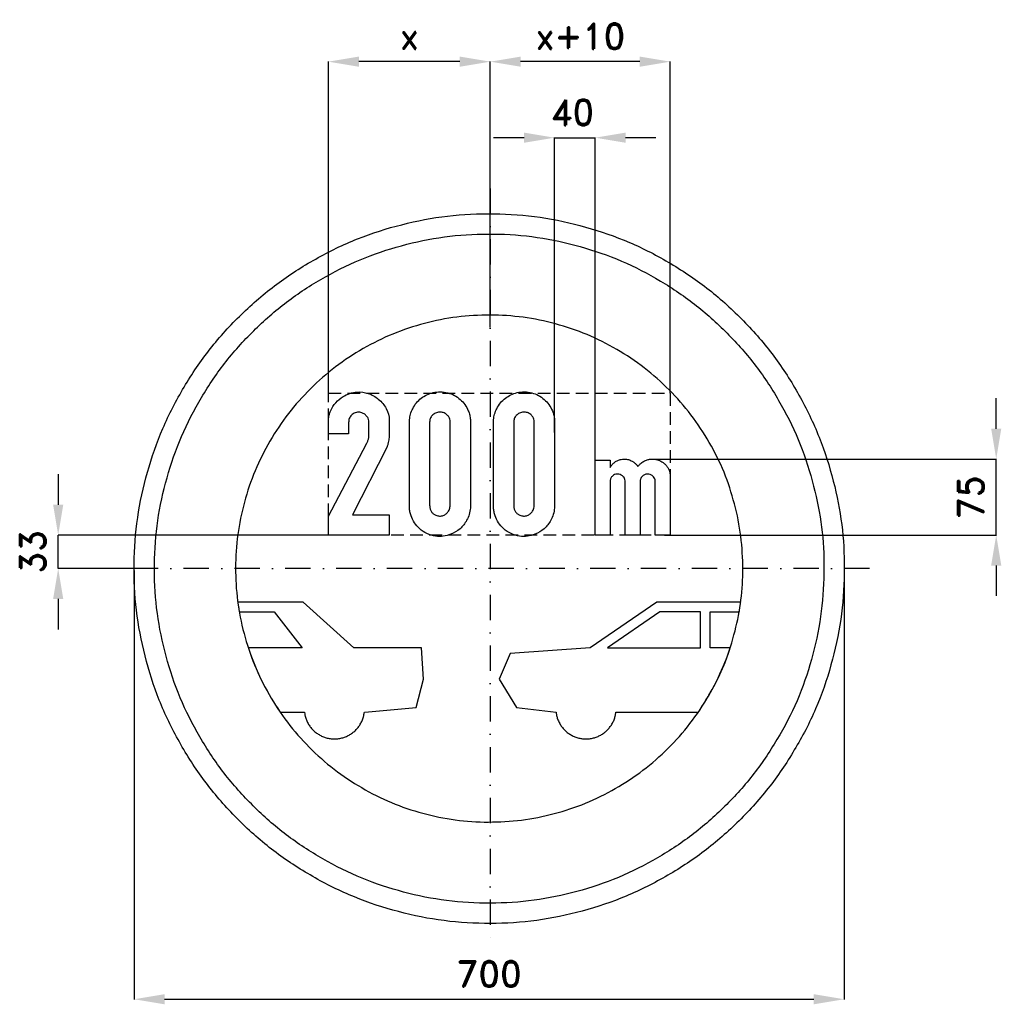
# Model space of a CAD drawing. Header units: millimetres. Extents: x -463 to 505, y -430 to 541.
import ezdxf

# ---------------------------------------------------------------- set-up
doc = ezdxf.new("R2010")
doc.units = ezdxf.units.MM
doc.header["$LTSCALE"] = 5
doc.linetypes.add('ČERCHOVANÁX2', pattern=[2, 1, -0.5, 0, -0.5])
doc.linetypes.add('ČÁRKOVANÁX2', pattern=[1.5, 1, -0.5])
doc.layers.add('Kóty', color=2, linetype='Continuous')
doc.layers.add('Značka', color=7, linetype='Continuous')
doc.styles.get("Standard").update_dxf_attribs({"font": 'romand.shx', "height": 25})
doc.dimstyles.get("Standard").update_dxf_attribs({"dimtxt": 25, "dimasz": 30, "dimexe": 0.18, "dimexo": 0.0625, "dimgap": 12.5, "dimtad": 1, "dimdec": 0, "dimzin": 0, "dimdsep": 46, "dimtxsty": 'Standard', "dimcen": 0.09, "dimadec": 0, "dimazin": 0, "dimtfac": 1, "dimtdec": 0, "dimtofl": 0, "dimtmove": 0, "dimatfit": 3, "dimfxl": 1, "dimtolj": 1, "dimtzin": 0, "dimarcsym": 0})

# ---------------------------------------------------------------- blocks, each defined once
blk = doc.blocks.new('*D3')
at = {"layer": 'Defpoints', "color": 0, "transparency": 16777216}
for p in [(159.71, 107.98), (499.84, 107.98), (172.72, 33)]:
    blk.add_point(p, dxfattribs=at)
at = {"layer": 'Kóty', "color": 0, "lineweight": -2, "transparency": 16777216}
for p, q in [((499.84, 137.98), (499.84, 167.98)), ((159.77, 107.98), (500.02, 107.98)), ((172.78, 33), (500.02, 33)), ((499.84, 3), (499.84, -27))]:
    blk.add_line(p, q, dxfattribs=at)
at = {"layer": 'Kóty', "color": 0, "transparency": 16777216}
for points in [[(494.84, 137.98), (504.84, 137.98), (499.84, 107.98)], [(494.84, 3), (504.84, 3), (499.84, 33)]]:
    blk.add_solid(points, dxfattribs=at)
at = {"layer": 'Kóty', "color": 0, "transparency": 16777216, "insert": (474.84, 70.49), "char_height": 25, "attachment_point": 5, "rotation": 90}
blk.add_mtext('\\A1;75', dxfattribs=at)
blk = doc.blocks.new('*D4')
at = {"layer": 'Defpoints', "color": 0, "transparency": 16777216}
for p in [(-158.47, 500.03), (0.97, 330.02), (-158.47, 173)]:
    blk.add_point(p, dxfattribs=at)
at = {"layer": 'Kóty', "color": 0, "lineweight": -2, "transparency": 16777216}
for p, q in [((-158.47, 173.06), (-158.47, 500.21)), ((-29.03, 500.03), (-128.47, 500.03)), ((0.97, 330.08), (0.97, 500.21))]:
    blk.add_line(p, q, dxfattribs=at)
at = {"layer": 'Kóty', "color": 0, "transparency": 16777216}
for points in [[(-128.47, 505.03), (-128.47, 495.03), (-158.47, 500.03)], [(-29.03, 505.03), (-29.03, 495.03), (0.97, 500.03)]]:
    blk.add_solid(points, dxfattribs=at)
at = {"layer": 'Kóty', "color": 0, "transparency": 16777216, "insert": (-78.75, 525.03), "char_height": 25, "attachment_point": 5}
blk.add_mtext('\\A1;x', dxfattribs=at)
blk = doc.blocks.new('*D5')
at = {"layer": 'Defpoints', "color": 0, "transparency": 16777216}
for p in [(0.97, 500.03), (0.97, 237.95), (178.46, 173)]:
    blk.add_point(p, dxfattribs=at)
at = {"layer": 'Kóty', "color": 0, "lineweight": -2, "transparency": 16777216}
for p, q in [((0.97, 238.01), (0.97, 500.21)), ((148.46, 500.03), (30.97, 500.03)), ((178.46, 173.06), (178.46, 500.21))]:
    blk.add_line(p, q, dxfattribs=at)
at = {"layer": 'Kóty', "color": 0, "transparency": 16777216}
for points in [[(30.97, 505.03), (30.97, 495.03), (0.97, 500.03)], [(148.46, 505.03), (148.46, 495.03), (178.46, 500.03)]]:
    blk.add_solid(points, dxfattribs=at)
at = {"layer": 'Kóty', "color": 0, "transparency": 16777216, "insert": (89.71, 525.03), "char_height": 25, "attachment_point": 5}
blk.add_mtext('\\A1;x+10', dxfattribs=at)
blk = doc.blocks.new('*D6')
at = {"layer": 'Defpoints', "color": 0, "transparency": 16777216}
for p in [(350.02, 3.54), (-350.03, -1.97), (350.02, -424.82)]:
    blk.add_point(p, dxfattribs=at)
at = {"layer": 'Kóty', "color": 0, "lineweight": -2, "transparency": 16777216}
for p, q in [((350.02, 3.48), (350.02, -425)), ((-350.03, -2.03), (-350.03, -425)), ((-320.03, -424.82), (320.02, -424.82))]:
    blk.add_line(p, q, dxfattribs=at)
at = {"layer": 'Kóty', "color": 0, "transparency": 16777216}
for points in [[(-320.03, -419.82), (-320.03, -429.82), (-350.03, -424.82)], [(320.02, -419.82), (320.02, -429.82), (350.02, -424.82)]]:
    blk.add_solid(points, dxfattribs=at)
at = {"layer": 'Kóty', "color": 0, "transparency": 16777216, "insert": (-0.01, -399.82), "char_height": 25, "attachment_point": 5}
blk.add_mtext('\\A1;700', dxfattribs=at)

msp = doc.modelspace()

# ---------------------------------------------------------------- linework, layer by layer
at = {"layer": 'Kóty'}
for p, q in [((34.37, 425.03), (4.37, 425.03)), ((64.39, 134.34), (64.37, 425.21)), ((104.37, 107.05), (104.37, 425.21)), ((164.37, 425.03), (134.37, 425.03)), ((-424.92, 93), (-424.92, 63)), ((-155.06, 33), (-425.1, 33)), ((-155.13, 33), (-425.1, 33)), ((172.72, 33), (425.02, 33)), ((-349.92, 0), (-425.1, 0)), ((-349.98, 0), (-425.1, 0)), ((-424.92, -30), (-424.92, -60))]:
    msp.add_line(p, q, dxfattribs=at)
for points in [[(64.37, 425.03), (104.37, 425.03)], [(499.84, 33), (499.84, 107.91)], [(-424.92, 0), (-424.92, 33)]]:
    msp.add_lwpolyline(points, dxfattribs=at)
for points in [[(34.37, 430.03), (34.37, 420.03), (64.37, 425.03)], [(134.37, 430.03), (134.37, 420.03), (104.37, 425.03)], [(-429.92, 63), (-419.92, 63), (-424.92, 33)], [(-429.92, 63), (-419.92, 63), (-424.92, 33)], [(-429.92, -30), (-419.92, -30), (-424.92, 0)]]:
    msp.add_solid(points, dxfattribs=at)
at = {"layer": 'Značka', "color": 6, "linetype": 'ČERCHOVANÁX2', "lineweight": 25, "ltscale": 5}
for p, q in [((0.97, 375), (0.97, -375)), ((375, 0), (-375, 0))]:
    msp.add_line(p, q, dxfattribs=at)
at = {"layer": 'Značka', "color": 5}
for points in [[(350, 0, -0.001598), (349.99, -2.29, -0.00149), (349.97, -4.58, -0.032171), (346.49, -50.21, -0.035727), (336.86, -95, -0.036661), (321.83, -138.26, -0.034749), (300.79, -178.95, -0.034044), (274.96, -216.77, -0.034447), (244.23, -250.71, -0.034568), (209.51, -280.56, -0.034426), (171.02, -305.37, -0.034392), (129.75, -325.22, -0.034416), (86.15, -339.23, -0.034424), (41.16, -347.72, -0.034402), (-4.58, -349.97, -0.034408), (-50.24, -346.53, -0.034408), (-95, -336.86, -0.034406), (-138.22, -321.72, -0.034409), (-178.95, -300.79, -0.0344), (-216.78, -274.98, -0.03442), (-250.71, -244.23, -0.034422), (-280.56, -209.5, -0.03441), (-305.37, -171.02, -0.034416), (-325.22, -129.75, -0.034421), (-339.23, -86.15, -0.034412), (-347.72, -41.16, -0.034418), (-349.97, 4.58, -0.034418), (-346.53, 50.24, -0.034415), (-336.86, 95, -0.034415), (-321.72, 138.22, -0.034425), (-300.79, 178.95, -0.034414), (-274.98, 216.78, -0.03442), (-244.23, 250.71, -0.034427), (-209.5, 280.56, -0.034432), (-171.02, 305.37, -0.034418), (-129.75, 325.22, -0.034406), (-86.15, 339.23, -0.034412), (-41.16, 347.72, -0.034413), (4.58, 349.97, -0.034408), (50.24, 346.53, -0.034427), (95, 336.86, -0.034419), (138.22, 321.72, -0.034405), (178.95, 300.79, -0.034422), (216.77, 274.98, -0.03441), (250.71, 244.23, -0.034418), (280.57, 209.5, -0.034494), (305.37, 171.02, -0.034416), (325.2, 129.76, -0.034081), (339.23, 86.15, -0.032791), (347.51, 43.38, -0.034266), (350, 0)], [(-158.47, 33.01), (-158.47, 51.75), (-121.11, 123.04), (-120.55, 124, 0.018012), (-120.05, 124.99, 0.02519), (-119.53, 126.33, 0.01315), (-119.11, 127.7, 0.017086), (-118.76, 129.05, 0.037921), (-118.57, 130.42, 0.013959), (-118.54, 130.95, 0.00461), (-118.54, 131.48), (-118.54, 144.59), (-118.57, 145.21, 0.016614), (-118.64, 145.83, 0.081975), (-119.43, 148.29, 0.06394), (-120.93, 150.47, 0.077654), (-123.44, 152.69, 0.09037), (-126.5, 153.95, 0.119797), (-130.96, 153.97, 0.119967), (-135.02, 151.94, 0.105413), (-137.53, 149.01, 0.117471), (-138.53, 145.41, 0.013257), (-138.55, 144.91, 0.004462), (-138.56, 144.42), (-138.56, 132.78), (-158.47, 132.78), (-158.47, 145.42), (-158.44, 146.06, -0.004425), (-158.41, 146.69, -0.04339), (-157.72, 151.32, -0.044623), (-156.22, 155.78, -0.083924), (-151.31, 163.64, -0.078532), (-144.12, 169.59, -0.063907), (-137.46, 172.79, -0.06731), (-130.25, 174.15, -0.100455), (-119.21, 172.74, -0.097002), (-109.31, 167.09, -0.102916), (-101.48, 157.78, -0.12668), (-98.56, 146.43, -0.006002), (-98.54, 145.79), (-98.53, 145.16), (-98.53, 131.38), (-98.55, 130.88, -0.004011), (-98.57, 130.39, -0.021194), (-98.82, 128.06, -0.012388), (-99.21, 125.75, -0.016366), (-99.85, 122.86, -0.029101), (-100.75, 120.05), (-100.89, 119.67), (-101.04, 119.29), (-134.62, 52.98), (-98.49, 52.98), (-98.49, 33.01), (-158.47, 33.01)], [(-78.65, 145.19, -0.001963), (-78.61, 146.01, -0.005848), (-78.56, 146.84, -0.05152), (-77.56, 152.42, -0.050378), (-75.44, 157.72, -0.059194), (-71.8, 163.39, -0.059888), (-66.94, 168.04, -0.057381), (-61.46, 171.44, -0.056036), (-55.35, 173.53, -0.062964), (-48.08, 174.35, -0.065043), (-40.85, 173.32, -0.062222), (-34.36, 170.79, -0.059621), (-28.65, 166.77, -0.058884), (-23.97, 161.69, -0.061248), (-20.64, 155.66, -0.042836), (-19.22, 151.38, -0.047055), (-18.58, 146.94, -0.005957), (-18.55, 146.22), (-18.53, 145.5), (-18.53, 60.85), (-18.55, 60.28, -0.003868), (-18.58, 59.7, -0.056798), (-19.71, 53.47, -0.057002), (-22.23, 47.6, -0.090908), (-28.79, 39.29, -0.092648), (-37.86, 33.85, -0.069945), (-45.24, 31.88, -0.068389), (-52.86, 31.99, -0.0774), (-61.38, 34.47, -0.079334), (-68.74, 39.43, -0.068564), (-73.74, 45.24, -0.064023), (-77.06, 52.15, -0.035972), (-78.15, 56.02, -0.041938), (-78.62, 59.99), (-78.64, 60.47), (-78.65, 60.94), (-78.65, 145.19)], [(4.22, 145.19, -0.00189), (4.26, 146.01, -0.005811), (4.31, 146.84, -0.05152), (5.31, 152.42, -0.050378), (7.43, 157.72, -0.059194), (11.07, 163.39, -0.059885), (15.94, 168.04, -0.057378), (21.42, 171.44, -0.056036), (27.53, 173.53, -0.062964), (34.8, 174.35, -0.065043), (42.02, 173.32, -0.062222), (48.52, 170.79, -0.059624), (54.23, 166.77, -0.058887), (58.91, 161.69, -0.061248), (62.24, 155.66, -0.042823), (63.66, 151.38, -0.047055), (64.29, 146.94, -0.005957), (64.33, 146.22), (64.35, 145.5), (64.35, 60.85), (64.33, 60.28), (64.29, 59.7, -0.056798), (63.17, 53.47, -0.057002), (60.65, 47.6, -0.090908), (54.08, 39.29, -0.092648), (45.01, 33.85, -0.069945), (37.64, 31.88, -0.068389), (30.02, 31.99, -0.077402), (21.5, 34.47, -0.079334), (14.14, 39.43, -0.068561), (9.13, 45.24, -0.064019), (5.81, 52.15, -0.035972), (4.73, 56.02, -0.041938), (4.25, 59.99), (4.24, 60.47), (4.22, 60.94), (4.22, 145.19)], [(-58.73, 144.26), (-58.73, 62.72), (-58.71, 62.19, 0.005798), (-58.67, 61.66, 0.053844), (-58.14, 58.68, 0.083776), (-56.85, 55.98, 0.084545), (-55.01, 53.98, 0.073816), (-52.59, 52.62, 0.093689), (-48.95, 51.84, 0.098751), (-45.3, 52.47, 0.089565), (-42.39, 54.09, 0.084076), (-40.18, 56.61, 0.059589), (-39.15, 58.66, 0.064947), (-38.66, 60.87, 0.008609), (-38.63, 61.25), (-38.61, 61.63), (-38.61, 144.69, 0.005069), (-38.62, 145.31, 0.015178), (-38.65, 145.93, 0.079643), (-39.3, 148.47, 0.074604), (-40.71, 150.72, 0.099402), (-43.53, 153.11, 0.09634), (-47.05, 154.26, 0.10452), (-51.07, 154.09, 0.104026), (-54.72, 152.31, 0.098109), (-57.35, 149.52, 0.112875), (-58.6, 146.01, 0.022794), (-58.69, 145.13, 0.00756), (-58.73, 144.26)], [(24.14, 144.26), (24.14, 62.72), (24.17, 62.19, 0.005798), (24.2, 61.66, 0.053844), (24.73, 58.68, 0.083786), (26.03, 55.98, 0.084536), (27.87, 53.98, 0.073816), (30.29, 52.62, 0.093689), (33.93, 51.84, 0.098751), (37.58, 52.47, 0.089556), (40.49, 54.09, 0.084076), (42.7, 56.61, 0.059589), (43.72, 58.66, 0.064947), (44.21, 60.87, 0.008609), (44.25, 61.25), (44.27, 61.63), (44.27, 144.69, 0.005069), (44.26, 145.31, 0.015178), (44.23, 145.93, 0.079643), (43.57, 148.47, 0.074604), (42.17, 150.72, 0.099402), (39.35, 153.11, 0.09634), (35.83, 154.26, 0.10452), (31.8, 154.09, 0.104026), (28.16, 152.31, 0.098109), (25.53, 149.52, 0.112875), (24.28, 146.01, 0.022794), (24.18, 145.13, 0.00756), (24.14, 144.26)], [(104.37, 33), (104.37, 107.09), (119.21, 107.09), (119.21, 99.72, -0.007663), (120.21, 101.21, -0.023042), (121.3, 102.63, -0.05805), (123.83, 105, -0.059762), (126.86, 106.72, -0.056697), (129.95, 107.72, -0.054618), (133.19, 108, -0.065518), (137.19, 107.47, -0.065812), (140.91, 105.93, -0.044484), (143.14, 104.45, -0.044561), (145.06, 102.61, -0.015127), (145.82, 101.7), (146.55, 100.76, -0.004285), (147.34, 101.69, -0.012806), (148.16, 102.6, -0.057963), (151.35, 105.24, -0.063958), (155.09, 107.04, -0.050405), (158.14, 107.82, -0.046741), (161.29, 108, -0.054111), (165.04, 107.52, -0.056305), (168.59, 106.24, -0.050374), (171.5, 104.5, -0.045975), (174.04, 102.22, -0.044955), (175.98, 99.82, -0.057338), (177.39, 97.09, -0.036848), (177.98, 95.2, -0.028186), (178.33, 93.24), (178.4, 92.64), (178.46, 92.05), (178.46, 33), (163.67, 33), (163.67, 85.96), (163.67, 86.37), (163.64, 86.78, 0.081661), (163.14, 88.67, 0.06893), (162.09, 90.37, 0.092293), (160.01, 92.23, 0.102651), (157.4, 93.17, 0.104999), (154.53, 93.1, 0.10327), (151.93, 91.89, 0.07376), (150.46, 90.52, 0.065699), (149.43, 88.81, 0.041748), (149.06, 87.81, 0.061317), (148.9, 86.78), (148.9, 86.55), (148.9, 86.31), (148.9, 33), (134.04, 33), (134.04, 85.65), (134.04, 86.15, 0.016324), (134.01, 86.66, 0.085387), (133.44, 88.77, 0.076546), (132.21, 90.62, 0.089133), (130.21, 92.3, 0.094716), (127.76, 93.14, 0.099043), (124.98, 93.09, 0.099273), (122.44, 92, 0.060716), (121.2, 90.97, 0.057245), (120.23, 89.69, 0.050191), (119.62, 88.42, 0.056312), (119.29, 87.07), (119.25, 86.78), (119.23, 86.49), (119.23, 33), (104.37, 33)]]:
    msp.add_lwpolyline(points, format="xyb", dxfattribs=at)
at = {"layer": 'Značka', "color": 1}
for points in [[(330, 0, -0.001695), (329.99, -2.16, -0.00147), (329.97, -4.32, -0.032168), (326.69, -47.34, -0.035723), (317.61, -89.58, -0.036671), (303.44, -130.36, -0.034751), (283.6, -168.73, -0.034044), (259.25, -204.39, -0.034444), (230.27, -236.38, -0.034565), (197.54, -264.53, -0.034423), (161.25, -287.92, -0.034382), (122.33, -306.64, -0.034413), (81.23, -319.85, -0.034419), (38.8, -327.85, -0.034415), (-4.32, -329.97, -0.034418), (-47.37, -326.73, -0.03441), (-89.58, -317.61, -0.034406), (-130.32, -303.33, -0.034413), (-168.73, -283.6, -0.034427), (-204.39, -259.27, -0.034422), (-236.38, -230.27, -0.034415), (-264.53, -197.53, -0.03441), (-287.92, -161.25, -0.034418), (-306.64, -122.34, -0.034417), (-319.85, -81.23, -0.034414), (-327.85, -38.8, -0.034414), (-329.97, 4.32, -0.034411), (-326.73, 47.37, -0.034423), (-317.61, 89.58, -0.034416), (-303.33, 130.32, -0.034423), (-283.6, 168.73, -0.034416), (-259.27, 204.39, -0.034417), (-230.27, 236.38, -0.034415), (-197.53, 264.53, -0.03442), (-161.25, 287.92, -0.03442), (-122.34, 306.64, -0.03441), (-81.23, 319.85, -0.034415), (-38.8, 327.85, -0.034416), (4.32, 329.97, -0.034406), (47.37, 326.73, -0.03442), (89.58, 317.61, -0.034416), (130.32, 303.33, -0.034408), (168.73, 283.6, -0.034432), (204.39, 259.27, -0.034401), (236.38, 230.27, -0.034415), (264.53, 197.53, -0.034487), (287.92, 161.25, -0.034422), (306.62, 122.35, -0.034075), (319.85, 81.23, -0.032797), (327.65, 40.91, -0.034261), (330, 0)], [(250, 0), (249.99, 1.64), (249.98, 3.27, 0.032167), (247.49, 35.86, 0.035724), (240.61, 67.86, 0.036655), (229.88, 98.76, 0.034752), (214.85, 127.82, 0.034026), (196.4, 154.84, 0.034444), (174.45, 179.08, 0.034551), (149.65, 200.4, 0.034434), (122.16, 218.12, 0.034377), (92.68, 232.3, 0.034421), (61.54, 242.31, 0.034422), (29.4, 248.37, 0.034425), (-3.27, 249.98, 0.03441), (-35.89, 247.52, 0.034419), (-67.86, 240.61, 0.034408), (-98.73, 229.8, 0.034416), (-127.82, 214.85, 0.034409), (-154.84, 196.41, 0.034421), (-179.08, 174.45, 0.034406), (-200.4, 149.65, 0.034425), (-218.12, 122.16, 0.034414), (-232.3, 92.68, 0.034431), (-242.31, 61.54, 0.034413), (-248.37, 29.4, 0.034419), (-249.98, -3.27, 0.034425), (-247.52, -35.89, 0.034417), (-240.61, -67.86, 0.034419), (-229.8, -98.73, 0.034423), (-214.85, -127.82, 0.034415), (-196.41, -154.84, 0.034406), (-174.45, -179.08, 0.034411), (-149.65, -200.4, 0.0344), (-122.16, -218.12, 0.034407), (-92.68, -232.3, 0.034408), (-61.54, -242.31, 0.034434), (-29.4, -248.37, 0.034411), (3.27, -249.98, 0.034411), (35.89, -247.52, 0.034417), (67.86, -240.61, 0.034407), (98.73, -229.8, 0.034423), (127.82, -214.85, 0.034427), (154.84, -196.41, 0.034406), (179.08, -174.45, 0.034417), (200.4, -149.64, 0.034496), (218.12, -122.16, 0.034415), (232.29, -92.69, 0.034082), (242.31, -61.54, 0.032804), (248.22, -30.99, 0.034275), (250, 0)]]:
    msp.add_lwpolyline(points, format="xyb", dxfattribs=at)
at = {"layer": 'Značka', "color": 6, "linetype": 'ČÁRKOVANÁX2', "ltscale": 2.5}
msp.add_lwpolyline([(-158.47, 33), (-158.47, 173), (178.46, 173), (178.46, 33), (-158.47, 33)], dxfattribs=at)
at = {"layer": 'Značka', "color": 5}
for points in [[(-206.18, -141.48), (-182.15, -141.48), (-181.82, -143.56), (-181.8, -143.66), (-181.79, -143.76), (-181.71, -144.18), (-181.63, -144.59), (-181.52, -145.1), (-181.4, -145.61), (-181.16, -146.55), (-180.89, -147.49), (-180.58, -148.41), (-180.24, -149.31), (-179.86, -150.21), (-179.44, -151.09), (-179, -151.96), (-178.53, -152.81), (-178.04, -153.66), (-177.53, -154.48), (-176.99, -155.29), (-176.42, -156.08), (-175.82, -156.85), (-175.2, -157.6), (-174.56, -158.32), (-173.89, -159.03), (-173.2, -159.72), (-172.5, -160.38), (-171.77, -161.02), (-171.01, -161.64), (-170.24, -162.23), (-169.44, -162.79), (-168.63, -163.32), (-167.8, -163.83), (-166.96, -164.31), (-166.1, -164.77), (-165.23, -165.2), (-164.34, -165.6), (-163.44, -165.97), (-162.53, -166.31), (-161.61, -166.61), (-160.68, -166.89), (-159.74, -167.14), (-158.79, -167.36), (-157.84, -167.55), (-156.88, -167.71), (-155.91, -167.83), (-154.94, -167.92), (-153.97, -167.98), (-153, -168), (-152.03, -168), (-151.06, -167.97), (-150.09, -167.91), (-149.12, -167.81), (-148.16, -167.68), (-147.2, -167.51), (-146.25, -167.32), (-145.3, -167.09), (-144.36, -166.84), (-143.43, -166.56), (-142.51, -166.25), (-141.6, -165.9), (-140.71, -165.53), (-139.82, -165.12), (-138.95, -164.68), (-138.1, -164.22), (-137.26, -163.73), (-136.43, -163.22), (-135.62, -162.68), (-134.83, -162.11), (-134.06, -161.52), (-133.32, -160.89), (-132.59, -160.25), (-131.89, -159.58), (-131.2, -158.89), (-130.53, -158.18), (-129.89, -157.45), (-129.28, -156.7), (-128.69, -155.92), (-128.13, -155.13), (-127.6, -154.32), (-127.09, -153.49), (-126.6, -152.65), (-126.13, -151.79), (-125.7, -150.92), (-125.3, -150.03), (-124.93, -149.13), (-124.59, -148.22), (-124.29, -147.3), (-124.03, -146.36), (-123.88, -145.76), (-123.74, -145.16), (-123.64, -144.67), (-123.54, -144.18), (-123.52, -144.06), (-123.5, -143.94), (-123.09, -141.48), (-122.75, -141.48), (-72.12, -137.14), (-64.89, -109.18), (-66.82, -78.32), (-133.35, -78.32), (-183.5, -33), (-247.89, -33), (-247.87, -33.14), (-247.85, -33.29), (-247.77, -33.87), (-247.69, -34.45), (-247.59, -35.17), (-247.49, -35.89), (-247.24, -37.58), (-246.97, -39.27), (-246.76, -40.62), (-246.53, -41.97), (-246.47, -42.31), (-246.41, -42.64), (-211.94, -42.64), (-184.46, -78.32), (-237.45, -78.32), (-237.11, -79.36), (-236.76, -80.39), (-235.34, -84.52), (-233.84, -88.61), (-231.86, -93.7), (-229.77, -98.73), (-226.42, -106.2), (-222.79, -113.53), (-218.92, -120.74), (-214.82, -127.82), (-212.74, -131.29), (-210.62, -134.73), (-208.87, -137.45), (-207.09, -140.14), (-206.63, -140.81), (-206.18, -141.48)], [(214.97, -127.67), (215.82, -126.27), (216.66, -124.87), (219.92, -119.19), (223.01, -113.42), (225.96, -107.57), (228.71, -101.63), (229.37, -100.14), (230.03, -98.64), (230.46, -97.64), (230.88, -96.64), (232.52, -92.63), (234.08, -88.58), (235.56, -84.5), (236.95, -80.39), (237.28, -79.35), (237.61, -78.32), (217.98, -78.32), (217.98, -42.64), (246.49, -42.64), (246.55, -42.32), (246.6, -41.99), (246.82, -40.69), (247.02, -39.39), (247.22, -38.09), (247.42, -36.79), (247.46, -36.46), (247.51, -36.13), (247.53, -35.98), (247.55, -35.82), (247.64, -35.19), (247.73, -34.57), (247.81, -33.94), (247.89, -33.31), (247.91, -33.16), (247.93, -33), (165.18, -33), (99.61, -78.32), (20.54, -83.63), (9.93, -109.18), (26.81, -137.14), (65.86, -141.48), (65.88, -141.59), (65.89, -141.69), (65.96, -142.11), (66.02, -142.52), (66.1, -143.04), (66.19, -143.56), (66.28, -144.07), (66.38, -144.59), (66.49, -145.1), (66.61, -145.61), (66.85, -146.55), (67.12, -147.49), (67.43, -148.41), (67.78, -149.31), (68.16, -150.21), (68.57, -151.09), (69.01, -151.96), (69.48, -152.81), (69.97, -153.66), (70.49, -154.48), (71.03, -155.29), (71.6, -156.08), (72.19, -156.85), (72.81, -157.6), (73.45, -158.32), (74.12, -159.03), (74.81, -159.72), (75.52, -160.38), (76.25, -161.02), (77, -161.64), (77.77, -162.23), (78.57, -162.79), (79.38, -163.32), (80.21, -163.83), (81.05, -164.31), (81.91, -164.77), (82.78, -165.2), (83.67, -165.6), (84.57, -165.97), (85.48, -166.31), (86.4, -166.61), (87.34, -166.89), (88.27, -167.14), (89.22, -167.36), (90.17, -167.55), (91.13, -167.71), (92.1, -167.83), (93.07, -167.92), (94.04, -167.98), (95.01, -168), (95.98, -168), (96.95, -167.97), (97.92, -167.91), (98.89, -167.81), (99.85, -167.68), (100.81, -167.51), (101.76, -167.32), (102.71, -167.09), (103.65, -166.84), (104.58, -166.56), (105.5, -166.25), (106.41, -165.9), (107.31, -165.53), (108.19, -165.12), (109.06, -164.68), (109.91, -164.22), (110.75, -163.73), (111.58, -163.22), (112.39, -162.68), (113.18, -162.11), (113.95, -161.52), (114.69, -160.89), (115.42, -160.25), (116.12, -159.58), (116.81, -158.89), (117.48, -158.18), (118.12, -157.45), (118.73, -156.7), (119.32, -155.92), (119.88, -155.13), (120.41, -154.32), (120.92, -153.49), (121.41, -152.65), (121.88, -151.79), (122.31, -150.92), (122.71, -150.03), (123.08, -149.13), (123.42, -148.22), (123.72, -147.3), (123.98, -146.36), (124.14, -145.76), (124.27, -145.16), (124.4, -144.55), (124.51, -143.94), (124.62, -143.32), (124.72, -142.71), (124.8, -142.22), (124.88, -141.73), (124.9, -141.61), (124.92, -141.48), (125.26, -141.48), (206.26, -141.48), (206.72, -140.81), (207.17, -140.13), (208.97, -137.4), (210.73, -134.65), (212.46, -131.88), (214.14, -129.08), (214.56, -128.38), (214.97, -127.67)], [(168.19, -42.64), (116.57, -78.32), (208.33, -78.32), (208.33, -42.64), (168.19, -42.64)]]:
    msp.add_lwpolyline(points, dxfattribs=at)

# ---------------------------------------------------------------- texts
at = {"layer": 'Kóty', "insert": (82.07, 450.03), "char_height": 25, "attachment_point": 5}
msp.add_mtext('\\A1;40', dxfattribs=at)
at = {"layer": 'Kóty', "insert": (-449.92, 16.69), "char_height": 25, "attachment_point": 5, "rotation": 90}
msp.add_mtext('\\A1;33', dxfattribs=at)

# ---------------------------------------------------------------- dimensions: what is measured, and where the dimension line sits
at = {"layer": 'Kóty'}
for base, p1, p2, text, picture, middle in [((-158.47, 500.03), (0.97, 330.02), (-158.47, 173), 'x', '*D4', (-78.75, 525.03)), ((0.97, 500.03), (178.46, 173), (0.97, 237.95), 'x+10', '*D5', (89.71, 525.03))]:
    dim = msp.add_linear_dim(base=base, p1=p1, p2=p2, text=text, dimstyle='Standard', dxfattribs=at)
    dim.commit()
    dim.dimension.update_dxf_attribs({"geometry": picture, "text_midpoint": middle})
dim = msp.add_linear_dim(base=(499.84, 107.98), p1=(172.72, 33), p2=(159.71, 107.98), angle=90, dimstyle='Standard', dxfattribs=at)
dim.commit()
dim.dimension.update_dxf_attribs({"geometry": '*D3', "text_midpoint": (474.84, 70.49)})
dim = msp.add_linear_dim(base=(350.02, -424.82), p1=(-350.03, -1.97), p2=(350.02, 3.54), dimstyle='Standard', dxfattribs=at)
dim.commit()
dim.dimension.update_dxf_attribs({"geometry": '*D6', "text_midpoint": (-0.01, -399.82)})

doc.saveas('drawing.dxf')
